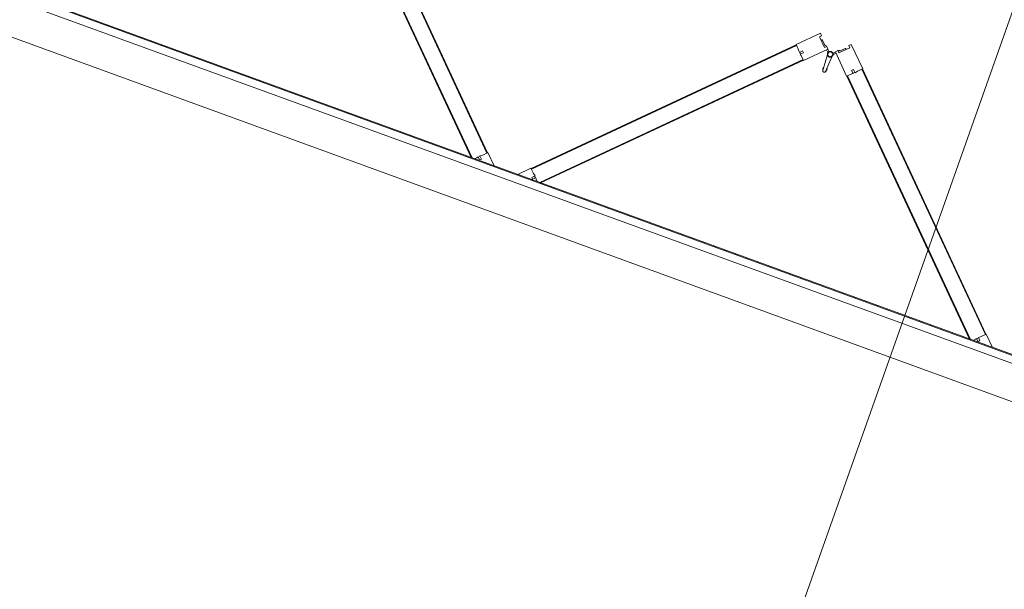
# Model space of a CAD drawing. Header units: millimetres. Extents: x 1512 to 2105, y 794 to 1149.
# Tile 173 of 256: x 1766.29 to 1769.08, y 1079.61 to 1081.22. Entities that reach past the tile are written whole.
import ezdxf

# ---------------------------------------------------------------- set-up
doc = ezdxf.new("R2010")
doc.units = ezdxf.units.MM
doc.layers.add('A-DOOR', color=31, linetype='Continuous', lineweight=9)
doc.layers.add('G-ANNO-SYMB', color=111, linetype='Continuous', lineweight=9)

# ---------------------------------------------------------------- blocks, each defined once
blk = doc.blocks.new('5-panel_Bi-fold_external_door_10806 - Type 1-V7-اول')
at = {"layer": 'A-DOOR'}
for p, q in [((-0.1205, 0.7449), (-0.1742, 0.6912)), ((-0.1148, 0.7393), (-0.1205, 0.7449)), ((-0.1198, 0.7343), (-0.1148, 0.7393)), ((-0.0957, 0.7103), (-0.1198, 0.7343)), ((-0.1103, 0.7284), (-0.112, 0.7266)), ((-0.1103, 0.7284), (-0.112, 0.7266)), ((-0.1103, 0.7284), (-0.112, 0.7266)), ((-0.097, 0.7173), (-0.1081, 0.7284)), ((-0.0281, 0.7343), (-0.0521, 0.7103)), ((-0.0397, 0.7284), (-0.0508, 0.7173)), ((-0.0358, 0.7266), (-0.0376, 0.7284)), ((-0.0358, 0.7266), (-0.0376, 0.7284)), ((-0.0358, 0.7266), (-0.0376, 0.7284)), ((-0.0274, 0.7449), (-0.033, 0.7393)), ((-0.033, 0.7393), (-0.0281, 0.7343)), ((0.0264, 0.6912), (-0.0274, 0.7449)), ((-0.1389, 0.6558), (-0.0851, 0.7096)), ((-0.0908, 0.7153), (-0.0957, 0.7103)), ((-0.0909, 0.7151), (-0.0924, 0.7165)), ((-0.0851, 0.7096), (-0.0908, 0.7153)), ((-0.0879, 0.7068), (-0.0837, 0.7025)), ((-0.0797, 0.7039), (-0.0853, 0.7094)), ((-0.0625, 0.7094), (-0.0681, 0.7039)), ((-0.0674, 0.7031), (-0.0676, 0.7033)), ((-0.0674, 0.7031), (-0.0676, 0.7033)), ((-0.0674, 0.7031), (-0.0676, 0.7033)), ((-0.0674, 0.7031), (-0.0676, 0.7033)), ((-0.0674, 0.7031), (-0.0676, 0.7033)), ((-0.0674, 0.7031), (-0.0676, 0.7033)), ((-0.0674, 0.7031), (-0.0676, 0.7033)), ((-0.0674, 0.7031), (-0.0676, 0.7033)), ((-0.0674, 0.7031), (-0.0676, 0.7033)), ((-0.0642, 0.7025), (-0.0599, 0.7068)), ((-0.0571, 0.7153), (-0.0627, 0.7096)), ((-0.0627, 0.7096), (-0.009, 0.6558)), ((-0.0521, 0.7103), (-0.0571, 0.7153)), ((-0.0554, 0.7165), (-0.0569, 0.7151)), ((-1.4789, 0.6891), (-0.8926, 0.1027)), ((-1.4775, 0.6905), (-0.8912, 0.1042)), ((-0.7598, 0.1042), (-0.1735, 0.6905)), ((-0.7584, 0.1027), (-0.1721, 0.6891)), ((-0.1742, 0.6912), (-0.1627, 0.6797)), ((-0.1735, 0.6905), (-0.1721, 0.6891)), ((-0.1627, 0.6797), (-0.158, 0.6731)), ((-0.158, 0.6731), (-0.1507, 0.6804)), ((-0.1571, 0.6741), (-0.1528, 0.6698)), ((-0.1464, 0.6762), (-0.1536, 0.6691)), ((-0.1507, 0.6804), (-0.1464, 0.6762)), ((-0.0812, 0.695), (-0.0779, 0.648)), ((-0.0699, 0.648), (-0.0666, 0.695)), ((-0.0014, 0.6762), (0.0029, 0.6804)), ((0.0057, 0.6691), (-0.0014, 0.6762)), ((0.0029, 0.6804), (0.0102, 0.6731)), ((0.005, 0.6698), (0.0092, 0.6741)), ((0.0102, 0.6731), (0.0148, 0.6797)), ((0.0148, 0.6797), (0.0264, 0.6912)), ((0.0243, 0.6891), (0.0257, 0.6905)), ((0.0243, 0.6891), (0.6106, 0.1027)), ((0.0257, 0.6905), (0.612, 0.1042)), ((-1.5114, 0.6566), (-0.9303, 0.0755)), ((-1.51, 0.658), (-0.9275, 0.0755)), ((-0.7235, 0.0755), (-0.141, 0.658)), ((-0.7207, 0.0755), (-0.1396, 0.6566)), ((-0.1536, 0.6691), (-0.15, 0.667)), ((-0.15, 0.667), (-0.1389, 0.6558)), ((-0.141, 0.658), (-0.1396, 0.6566)), ((-0.0796, 0.6523), (-0.0777, 0.647)), ((-0.0796, 0.6523), (-0.0779, 0.648)), ((-0.0777, 0.647), (-0.0796, 0.6523)), ((-0.0777, 0.647), (-0.0778, 0.6474)), ((-0.0701, 0.647), (-0.0683, 0.6523)), ((-0.0683, 0.6523), (-0.0701, 0.647)), ((-0.0701, 0.647), (-0.07, 0.6474)), ((-0.0683, 0.6523), (-0.0699, 0.648)), ((-0.009, 0.6558), (0.0022, 0.667)), ((-0.0083, 0.6566), (-0.0069, 0.658)), ((-0.0083, 0.6566), (0.5728, 0.0755)), ((-0.0069, 0.658), (0.5757, 0.0755)), ((0.0022, 0.667), (0.0057, 0.6691)), ((-0.9126, 0.0842), (-0.9147, 0.0807)), ((-0.9055, 0.0771), (-0.9126, 0.0842)), ((-0.9076, 0.0877), (-0.9118, 0.0835)), ((-0.902, 0.0933), (-0.9086, 0.0887)), ((-0.9086, 0.0887), (-0.9012, 0.0814)), ((-0.8905, 0.1049), (-0.902, 0.0933)), ((-0.8912, 0.1042), (-0.8926, 0.1027)), ((-0.861, 0.0755), (-0.8905, 0.1049)), ((-0.7605, 0.1049), (-0.7899, 0.0755)), ((-0.749, 0.0933), (-0.7605, 0.1049)), ((-0.7584, 0.1027), (-0.7598, 0.1042)), ((-0.7498, 0.0814), (-0.7424, 0.0887)), ((-0.7424, 0.0887), (-0.749, 0.0933)), ((-0.7384, 0.0842), (-0.7455, 0.0771)), ((-0.7391, 0.0835), (-0.7434, 0.0877)), ((-0.7363, 0.0807), (-0.7384, 0.0842)), ((0.5906, 0.0842), (0.5885, 0.0807)), ((0.5977, 0.0771), (0.5906, 0.0842)), ((0.5956, 0.0877), (0.5913, 0.0835)), ((0.6012, 0.0933), (0.5946, 0.0887)), ((0.5946, 0.0887), (0.6019, 0.0814)), ((0.6127, 0.1049), (0.6012, 0.0933)), ((0.612, 0.1042), (0.6106, 0.1027)), ((0.6421, 0.0755), (0.6127, 0.1049)), ((2.581, 0.0759), (-2.331, 0.0759)), ((2.581, 0.0737), (-2.331, 0.0737)), ((-0.9147, 0.0807), (-0.9199, 0.0755)), ((-0.9012, 0.0814), (-0.9055, 0.0771)), ((-0.7455, 0.0771), (-0.7498, 0.0814)), ((-0.7311, 0.0755), (-0.7363, 0.0807)), ((0.5885, 0.0807), (0.5833, 0.0755)), ((0.6019, 0.0814), (0.5977, 0.0771)), ((-2.331, 0.0516), (2.581, 0.0516)), ((-2.331, -0.05), (2.581, -0.05))]:
    blk.add_line(p, q, dxfattribs=at)
at = {"layer": 'A-DOOR', "flags": 128}
for points in [[(-0.0739, 0.7063), (-0.0742, 0.7063), (-0.0746, 0.7063), (-0.0749, 0.7063), (-0.0752, 0.7062), (-0.0755, 0.7062), (-0.0758, 0.7061), (-0.0761, 0.706), (-0.0764, 0.7059), (-0.0767, 0.7058), (-0.077, 0.7057), (-0.0773, 0.7056), (-0.0776, 0.7054), (-0.0779, 0.7053), (-0.0782, 0.7051), (-0.0784, 0.7049), (-0.0787, 0.7048), (-0.0789, 0.7046), (-0.0792, 0.7044), (-0.0794, 0.7041), (-0.0797, 0.7039), (-0.0799, 0.7037), (-0.0801, 0.7034), (-0.0803, 0.7032), (-0.0805, 0.7029), (-0.0806, 0.7027), (-0.0808, 0.7024), (-0.081, 0.7021), (-0.0811, 0.7018), (-0.0812, 0.7015), (-0.0814, 0.7012), (-0.0815, 0.7009), (-0.0816, 0.7006), (-0.0817, 0.7003), (-0.0817, 0.7), (-0.0818, 0.6997), (-0.0818, 0.6994), (-0.0819, 0.6991), (-0.0819, 0.6987), (-0.0819, 0.6984), (-0.0819, 0.6981), (-0.0819, 0.6978), (-0.0819, 0.6975), (-0.0818, 0.6972), (-0.0818, 0.6968), (-0.0817, 0.6965), (-0.0816, 0.6962), (-0.0815, 0.6959), (-0.0814, 0.6956), (-0.0813, 0.6953), (-0.0812, 0.695), (-0.0811, 0.6947), (-0.0809, 0.6944), (-0.0807, 0.6942), (-0.0806, 0.6939), (-0.0804, 0.6936), (-0.0802, 0.6934), (-0.08, 0.6931), (-0.0798, 0.6929), (-0.0796, 0.6927), (-0.0793, 0.6924), (-0.0791, 0.6922), (-0.0788, 0.692), (-0.0786, 0.6918), (-0.0783, 0.6917), (-0.078, 0.6915), (-0.0778, 0.6913), (-0.0775, 0.6912), (-0.0772, 0.691)], [(-0.0739, 0.7063), (-0.0742, 0.7063), (-0.0746, 0.7063), (-0.0749, 0.7063), (-0.0752, 0.7062), (-0.0755, 0.7062), (-0.0758, 0.7061), (-0.0761, 0.706), (-0.0764, 0.7059), (-0.0767, 0.7058), (-0.077, 0.7057), (-0.0773, 0.7056), (-0.0776, 0.7054), (-0.0779, 0.7053), (-0.0782, 0.7051), (-0.0784, 0.7049), (-0.0787, 0.7048), (-0.0789, 0.7046), (-0.0792, 0.7044), (-0.0794, 0.7041), (-0.0797, 0.7039), (-0.0799, 0.7037), (-0.0801, 0.7034), (-0.0803, 0.7032), (-0.0805, 0.7029), (-0.0806, 0.7027), (-0.0808, 0.7024), (-0.081, 0.7021), (-0.0811, 0.7018), (-0.0812, 0.7015), (-0.0814, 0.7012), (-0.0815, 0.7009), (-0.0816, 0.7006), (-0.0817, 0.7003), (-0.0817, 0.7), (-0.0818, 0.6997), (-0.0818, 0.6994), (-0.0819, 0.6991), (-0.0819, 0.6987), (-0.0819, 0.6984), (-0.0819, 0.6981), (-0.0819, 0.6978), (-0.0819, 0.6975), (-0.0818, 0.6972), (-0.0818, 0.6968), (-0.0817, 0.6965), (-0.0816, 0.6962), (-0.0815, 0.6959), (-0.0814, 0.6956), (-0.0813, 0.6953), (-0.0812, 0.695), (-0.0811, 0.6947), (-0.0809, 0.6944), (-0.0807, 0.6942), (-0.0806, 0.6939), (-0.0804, 0.6936), (-0.0802, 0.6934), (-0.08, 0.6931), (-0.0798, 0.6929), (-0.0796, 0.6927), (-0.0793, 0.6924), (-0.0791, 0.6922), (-0.0788, 0.692), (-0.0786, 0.6918), (-0.0783, 0.6917), (-0.078, 0.6915), (-0.0778, 0.6913), (-0.0775, 0.6912), (-0.0772, 0.691), (-0.0769, 0.6909), (-0.0766, 0.6908), (-0.0763, 0.6907), (-0.076, 0.6906), (-0.0757, 0.6905), (-0.0754, 0.6905), (-0.075, 0.6904), (-0.0747, 0.6904), (-0.0744, 0.6904), (-0.0741, 0.6903), (-0.0739, 0.6903)], [(-0.0739, 0.7063), (-0.0742, 0.7063), (-0.0746, 0.7063), (-0.0749, 0.7063), (-0.0752, 0.7062), (-0.0755, 0.7062), (-0.0758, 0.7061), (-0.0761, 0.706), (-0.0764, 0.7059), (-0.0767, 0.7058), (-0.077, 0.7057), (-0.0773, 0.7056), (-0.0776, 0.7054), (-0.0779, 0.7053), (-0.0782, 0.7051), (-0.0784, 0.7049), (-0.0787, 0.7048), (-0.0789, 0.7046), (-0.0792, 0.7044), (-0.0794, 0.7041), (-0.0797, 0.7039), (-0.0799, 0.7037), (-0.0801, 0.7034), (-0.0803, 0.7032), (-0.0805, 0.7029), (-0.0806, 0.7027), (-0.0808, 0.7024), (-0.081, 0.7021), (-0.0811, 0.7018), (-0.0812, 0.7015), (-0.0814, 0.7012), (-0.0815, 0.7009), (-0.0816, 0.7006), (-0.0817, 0.7003), (-0.0817, 0.7), (-0.0818, 0.6997), (-0.0818, 0.6994), (-0.0819, 0.6991), (-0.0819, 0.6987), (-0.0819, 0.6984), (-0.0819, 0.6981), (-0.0819, 0.6978), (-0.0819, 0.6975), (-0.0818, 0.6972), (-0.0818, 0.6968), (-0.0817, 0.6965), (-0.0816, 0.6962), (-0.0815, 0.6959), (-0.0814, 0.6956), (-0.0813, 0.6953), (-0.0812, 0.695), (-0.0811, 0.6947), (-0.0809, 0.6944), (-0.0807, 0.6942), (-0.0806, 0.6939), (-0.0804, 0.6936), (-0.0802, 0.6934), (-0.08, 0.6931), (-0.0798, 0.6929), (-0.0796, 0.6927), (-0.0793, 0.6924), (-0.0791, 0.6922), (-0.0788, 0.692), (-0.0786, 0.6918), (-0.0783, 0.6917), (-0.078, 0.6915), (-0.0778, 0.6913), (-0.0775, 0.6912), (-0.0772, 0.691)], [(-0.0739, 0.7063), (-0.0742, 0.7063), (-0.0746, 0.7063), (-0.0749, 0.7063), (-0.0752, 0.7062), (-0.0755, 0.7062), (-0.0758, 0.7061), (-0.0761, 0.706), (-0.0764, 0.7059), (-0.0767, 0.7058), (-0.077, 0.7057), (-0.0773, 0.7056), (-0.0776, 0.7054), (-0.0779, 0.7053), (-0.0782, 0.7051), (-0.0784, 0.7049), (-0.0787, 0.7048), (-0.0789, 0.7046), (-0.0792, 0.7044), (-0.0794, 0.7041), (-0.0797, 0.7039), (-0.0799, 0.7037), (-0.0801, 0.7034), (-0.0803, 0.7032), (-0.0805, 0.7029), (-0.0806, 0.7027), (-0.0808, 0.7024), (-0.081, 0.7021), (-0.0811, 0.7018), (-0.0812, 0.7015), (-0.0814, 0.7012), (-0.0815, 0.7009), (-0.0816, 0.7006), (-0.0817, 0.7003), (-0.0817, 0.7), (-0.0818, 0.6997), (-0.0818, 0.6994), (-0.0819, 0.6991), (-0.0819, 0.6987), (-0.0819, 0.6984), (-0.0819, 0.6981), (-0.0819, 0.6978), (-0.0819, 0.6975), (-0.0818, 0.6972), (-0.0818, 0.6968), (-0.0817, 0.6965), (-0.0816, 0.6962), (-0.0815, 0.6959), (-0.0814, 0.6956), (-0.0813, 0.6953), (-0.0812, 0.695), (-0.0811, 0.6947), (-0.0809, 0.6944), (-0.0807, 0.6942), (-0.0806, 0.6939), (-0.0804, 0.6936), (-0.0802, 0.6934), (-0.08, 0.6931), (-0.0798, 0.6929), (-0.0796, 0.6927), (-0.0793, 0.6924), (-0.0791, 0.6922), (-0.0788, 0.692), (-0.0786, 0.6918), (-0.0783, 0.6917), (-0.078, 0.6915), (-0.0778, 0.6913), (-0.0775, 0.6912), (-0.0772, 0.691)], [(-0.0739, 0.7063), (-0.0742, 0.7063), (-0.0746, 0.7063), (-0.0749, 0.7063), (-0.0752, 0.7062), (-0.0755, 0.7062), (-0.0758, 0.7061), (-0.0761, 0.706), (-0.0764, 0.7059), (-0.0767, 0.7058), (-0.077, 0.7057), (-0.0773, 0.7056), (-0.0776, 0.7054), (-0.0779, 0.7053), (-0.0782, 0.7051), (-0.0784, 0.7049), (-0.0787, 0.7048), (-0.0789, 0.7046), (-0.0792, 0.7044), (-0.0794, 0.7041), (-0.0797, 0.7039), (-0.0799, 0.7037), (-0.0801, 0.7034), (-0.0803, 0.7032), (-0.0805, 0.7029), (-0.0806, 0.7027), (-0.0808, 0.7024), (-0.081, 0.7021), (-0.0811, 0.7018), (-0.0812, 0.7015), (-0.0814, 0.7012), (-0.0815, 0.7009), (-0.0816, 0.7006), (-0.0817, 0.7003), (-0.0817, 0.7), (-0.0818, 0.6997), (-0.0818, 0.6994), (-0.0819, 0.6991), (-0.0819, 0.6987), (-0.0819, 0.6984), (-0.0819, 0.6981), (-0.0819, 0.6978), (-0.0819, 0.6975), (-0.0818, 0.6972), (-0.0818, 0.6968), (-0.0817, 0.6965), (-0.0816, 0.6962), (-0.0815, 0.6959), (-0.0814, 0.6956), (-0.0813, 0.6953), (-0.0812, 0.695), (-0.0811, 0.6947), (-0.0809, 0.6944), (-0.0807, 0.6942), (-0.0806, 0.6939), (-0.0804, 0.6936), (-0.0802, 0.6934), (-0.08, 0.6931), (-0.0798, 0.6929), (-0.0796, 0.6927), (-0.0793, 0.6924), (-0.0791, 0.6922), (-0.0788, 0.692), (-0.0786, 0.6918), (-0.0783, 0.6917), (-0.078, 0.6915), (-0.0778, 0.6913), (-0.0775, 0.6912), (-0.0772, 0.691)], [(-0.0808, 0.7024), (-0.081, 0.7021), (-0.0811, 0.7018), (-0.0812, 0.7015), (-0.0814, 0.7012), (-0.0815, 0.7009), (-0.0816, 0.7006), (-0.0817, 0.7003), (-0.0817, 0.7), (-0.0818, 0.6997), (-0.0818, 0.6994), (-0.0819, 0.6991), (-0.0819, 0.6987), (-0.0819, 0.6984), (-0.0819, 0.6981), (-0.0819, 0.6978), (-0.0819, 0.6975), (-0.0818, 0.6972), (-0.0818, 0.6968), (-0.0817, 0.6965), (-0.0816, 0.6962), (-0.0815, 0.6959), (-0.0814, 0.6956), (-0.0813, 0.6953)], [(-0.081, 0.7021), (-0.0811, 0.7018), (-0.0812, 0.7015), (-0.0814, 0.7012), (-0.0815, 0.7009), (-0.0816, 0.7006), (-0.0817, 0.7003), (-0.0817, 0.7), (-0.0818, 0.6997), (-0.0818, 0.6994), (-0.0819, 0.6991), (-0.0819, 0.6987), (-0.0819, 0.6984), (-0.0819, 0.6981), (-0.0819, 0.6978), (-0.0819, 0.6975), (-0.0818, 0.6972), (-0.0818, 0.6968), (-0.0817, 0.6965), (-0.0816, 0.6962), (-0.0815, 0.6959), (-0.0814, 0.6956), (-0.0813, 0.6953)], [(-0.081, 0.7021), (-0.0811, 0.7018), (-0.0812, 0.7015), (-0.0814, 0.7012), (-0.0815, 0.7009), (-0.0816, 0.7006), (-0.0817, 0.7003), (-0.0817, 0.7), (-0.0818, 0.6997), (-0.0818, 0.6994), (-0.0819, 0.6991), (-0.0819, 0.6987), (-0.0819, 0.6984), (-0.0819, 0.6981), (-0.0819, 0.6978), (-0.0819, 0.6975), (-0.0818, 0.6972), (-0.0818, 0.6968), (-0.0817, 0.6965), (-0.0816, 0.6962), (-0.0815, 0.6959), (-0.0814, 0.6956), (-0.0813, 0.6953)], [(-0.081, 0.7021), (-0.0811, 0.7018), (-0.0812, 0.7015), (-0.0814, 0.7012), (-0.0815, 0.7009), (-0.0816, 0.7006), (-0.0817, 0.7003), (-0.0817, 0.7), (-0.0818, 0.6997), (-0.0818, 0.6994), (-0.0819, 0.6991), (-0.0819, 0.6987), (-0.0819, 0.6984), (-0.0819, 0.6981), (-0.0819, 0.6978), (-0.0819, 0.6975), (-0.0818, 0.6972), (-0.0818, 0.6968), (-0.0817, 0.6965), (-0.0816, 0.6962), (-0.0815, 0.6959), (-0.0814, 0.6956), (-0.0813, 0.6953)], [(-0.081, 0.7021), (-0.0811, 0.7018), (-0.0812, 0.7015), (-0.0814, 0.7012), (-0.0815, 0.7009), (-0.0816, 0.7006), (-0.0817, 0.7003), (-0.0817, 0.7), (-0.0818, 0.6997), (-0.0818, 0.6994), (-0.0819, 0.6991), (-0.0819, 0.6987), (-0.0819, 0.6984), (-0.0819, 0.6981), (-0.0819, 0.6978), (-0.0819, 0.6975), (-0.0818, 0.6972), (-0.0818, 0.6968), (-0.0817, 0.6965), (-0.0816, 0.6962), (-0.0815, 0.6959), (-0.0814, 0.6956), (-0.0813, 0.6953)], [(-0.081, 0.7021), (-0.0811, 0.7018), (-0.0812, 0.7015), (-0.0814, 0.7012), (-0.0815, 0.7009), (-0.0816, 0.7006), (-0.0817, 0.7003), (-0.0817, 0.7), (-0.0818, 0.6997), (-0.0818, 0.6994), (-0.0819, 0.6991), (-0.0819, 0.6987), (-0.0819, 0.6984), (-0.0819, 0.6981), (-0.0819, 0.6978), (-0.0819, 0.6975), (-0.0818, 0.6972), (-0.0818, 0.6968), (-0.0817, 0.6965), (-0.0816, 0.6962), (-0.0815, 0.6959), (-0.0814, 0.6956), (-0.0813, 0.6953)], [(-0.081, 0.7021), (-0.0811, 0.7018), (-0.0812, 0.7015), (-0.0814, 0.7012), (-0.0815, 0.7009), (-0.0816, 0.7006), (-0.0817, 0.7003), (-0.0817, 0.7), (-0.0818, 0.6997), (-0.0818, 0.6994), (-0.0819, 0.6991), (-0.0819, 0.6987), (-0.0819, 0.6984), (-0.0819, 0.6981), (-0.0819, 0.6978), (-0.0819, 0.6975), (-0.0818, 0.6972), (-0.0818, 0.6968), (-0.0817, 0.6965), (-0.0816, 0.6962), (-0.0815, 0.6959), (-0.0814, 0.6956), (-0.0813, 0.6953)], [(-0.081, 0.7021), (-0.0811, 0.7018), (-0.0812, 0.7015), (-0.0814, 0.7012), (-0.0815, 0.7009), (-0.0816, 0.7006), (-0.0817, 0.7003), (-0.0817, 0.7), (-0.0818, 0.6997), (-0.0818, 0.6994), (-0.0819, 0.6991), (-0.0819, 0.6987), (-0.0819, 0.6984), (-0.0819, 0.6981), (-0.0819, 0.6978), (-0.0819, 0.6975), (-0.0818, 0.6972), (-0.0818, 0.6968), (-0.0817, 0.6965), (-0.0816, 0.6962), (-0.0815, 0.6959), (-0.0814, 0.6956), (-0.0813, 0.6953)], [(-0.081, 0.7021), (-0.0811, 0.7018), (-0.0812, 0.7015), (-0.0814, 0.7012), (-0.0815, 0.7009), (-0.0816, 0.7006), (-0.0817, 0.7003), (-0.0817, 0.7), (-0.0818, 0.6997), (-0.0818, 0.6994), (-0.0819, 0.6991), (-0.0819, 0.6987), (-0.0819, 0.6984), (-0.0819, 0.6981), (-0.0819, 0.6978), (-0.0819, 0.6975), (-0.0818, 0.6972), (-0.0818, 0.6968), (-0.0817, 0.6965), (-0.0816, 0.6962), (-0.0815, 0.6959), (-0.0814, 0.6956), (-0.0813, 0.6953)], [(-0.0742, 0.7063), (-0.0746, 0.7063), (-0.0749, 0.7063), (-0.0752, 0.7062), (-0.0755, 0.7062), (-0.0758, 0.7061), (-0.0761, 0.706), (-0.0764, 0.7059), (-0.0767, 0.7058), (-0.077, 0.7057), (-0.0773, 0.7056), (-0.0776, 0.7054), (-0.0779, 0.7053), (-0.0782, 0.7051), (-0.0784, 0.7049), (-0.0787, 0.7048), (-0.0789, 0.7046), (-0.0792, 0.7044), (-0.0794, 0.7041), (-0.0797, 0.7039), (-0.0799, 0.7037), (-0.0801, 0.7034), (-0.0803, 0.7032), (-0.0805, 0.7029)], [(-0.0742, 0.7063), (-0.0746, 0.7063), (-0.0749, 0.7063), (-0.0752, 0.7062), (-0.0755, 0.7062), (-0.0758, 0.7061), (-0.0761, 0.706), (-0.0764, 0.7059), (-0.0767, 0.7058), (-0.077, 0.7057), (-0.0773, 0.7056), (-0.0776, 0.7054), (-0.0779, 0.7053), (-0.0782, 0.7051), (-0.0784, 0.7049), (-0.0787, 0.7048), (-0.0789, 0.7046), (-0.0792, 0.7044), (-0.0794, 0.7041), (-0.0797, 0.7039), (-0.0799, 0.7037), (-0.0801, 0.7034), (-0.0803, 0.7032), (-0.0805, 0.7029)], [(-0.0742, 0.7063), (-0.0746, 0.7063), (-0.0749, 0.7063), (-0.0752, 0.7062), (-0.0755, 0.7062), (-0.0758, 0.7061), (-0.0761, 0.706), (-0.0764, 0.7059), (-0.0767, 0.7058), (-0.077, 0.7057), (-0.0773, 0.7056), (-0.0776, 0.7054), (-0.0779, 0.7053), (-0.0782, 0.7051), (-0.0784, 0.7049), (-0.0787, 0.7048), (-0.0789, 0.7046), (-0.0792, 0.7044), (-0.0794, 0.7041), (-0.0797, 0.7039), (-0.0799, 0.7037), (-0.0801, 0.7034), (-0.0803, 0.7032), (-0.0805, 0.7029)], [(-0.0742, 0.7063), (-0.0746, 0.7063), (-0.0749, 0.7063), (-0.0752, 0.7062), (-0.0755, 0.7062), (-0.0758, 0.7061), (-0.0761, 0.706), (-0.0764, 0.7059), (-0.0767, 0.7058), (-0.077, 0.7057), (-0.0773, 0.7056), (-0.0776, 0.7054), (-0.0779, 0.7053), (-0.0782, 0.7051), (-0.0784, 0.7049), (-0.0787, 0.7048), (-0.0789, 0.7046), (-0.0792, 0.7044), (-0.0794, 0.7041), (-0.0797, 0.7039), (-0.0799, 0.7037), (-0.0801, 0.7034), (-0.0803, 0.7032), (-0.0805, 0.7029)], [(-0.0742, 0.7063), (-0.0746, 0.7063), (-0.0749, 0.7063), (-0.0752, 0.7062), (-0.0755, 0.7062), (-0.0758, 0.7061), (-0.0761, 0.706), (-0.0764, 0.7059), (-0.0767, 0.7058), (-0.077, 0.7057), (-0.0773, 0.7056), (-0.0776, 0.7054), (-0.0779, 0.7053), (-0.0782, 0.7051), (-0.0784, 0.7049), (-0.0787, 0.7048), (-0.0789, 0.7046), (-0.0792, 0.7044), (-0.0794, 0.7041), (-0.0797, 0.7039), (-0.0799, 0.7037), (-0.0801, 0.7034), (-0.0803, 0.7032), (-0.0805, 0.7029)], [(-0.0742, 0.7063), (-0.0746, 0.7063), (-0.0749, 0.7063), (-0.0752, 0.7062), (-0.0755, 0.7062), (-0.0758, 0.7061), (-0.0761, 0.706), (-0.0764, 0.7059), (-0.0767, 0.7058), (-0.077, 0.7057), (-0.0773, 0.7056), (-0.0776, 0.7054), (-0.0779, 0.7053), (-0.0782, 0.7051), (-0.0784, 0.7049), (-0.0787, 0.7048), (-0.0789, 0.7046), (-0.0792, 0.7044), (-0.0794, 0.7041), (-0.0797, 0.7039), (-0.0799, 0.7037), (-0.0801, 0.7034), (-0.0803, 0.7032), (-0.0805, 0.7029)], [(-0.0742, 0.7063), (-0.0746, 0.7063), (-0.0749, 0.7063), (-0.0752, 0.7062), (-0.0755, 0.7062), (-0.0758, 0.7061), (-0.0761, 0.706), (-0.0764, 0.7059), (-0.0767, 0.7058), (-0.077, 0.7057), (-0.0773, 0.7056), (-0.0776, 0.7054), (-0.0779, 0.7053), (-0.0782, 0.7051), (-0.0784, 0.7049), (-0.0787, 0.7048), (-0.0789, 0.7046), (-0.0792, 0.7044), (-0.0794, 0.7041), (-0.0797, 0.7039), (-0.0799, 0.7037), (-0.0801, 0.7034), (-0.0803, 0.7032), (-0.0805, 0.7029)], [(-0.0742, 0.7063), (-0.0746, 0.7063), (-0.0749, 0.7063), (-0.0752, 0.7062), (-0.0755, 0.7062), (-0.0758, 0.7061), (-0.0761, 0.706), (-0.0764, 0.7059), (-0.0767, 0.7058), (-0.077, 0.7057), (-0.0773, 0.7056), (-0.0776, 0.7054), (-0.0779, 0.7053), (-0.0782, 0.7051), (-0.0784, 0.7049), (-0.0787, 0.7048), (-0.0789, 0.7046), (-0.0792, 0.7044), (-0.0794, 0.7041), (-0.0797, 0.7039), (-0.0799, 0.7037), (-0.0801, 0.7034), (-0.0803, 0.7032), (-0.0805, 0.7029)], [(-0.0742, 0.7063), (-0.0746, 0.7063), (-0.0749, 0.7063), (-0.0752, 0.7062), (-0.0755, 0.7062), (-0.0758, 0.7061), (-0.0761, 0.706), (-0.0764, 0.7059), (-0.0767, 0.7058), (-0.077, 0.7057), (-0.0773, 0.7056), (-0.0776, 0.7054), (-0.0779, 0.7053), (-0.0782, 0.7051), (-0.0784, 0.7049), (-0.0787, 0.7048), (-0.0789, 0.7046), (-0.0792, 0.7044), (-0.0794, 0.7041), (-0.0797, 0.7039), (-0.0799, 0.7037), (-0.0801, 0.7034), (-0.0803, 0.7032), (-0.0805, 0.7029)], [(-0.0681, 0.7038), (-0.0683, 0.704), (-0.0685, 0.7042), (-0.0688, 0.7045), (-0.069, 0.7047), (-0.0693, 0.7048), (-0.0695, 0.705), (-0.0698, 0.7052), (-0.0701, 0.7054), (-0.0704, 0.7055), (-0.0706, 0.7056), (-0.0709, 0.7058), (-0.0712, 0.7059), (-0.0715, 0.706), (-0.0718, 0.7061), (-0.0722, 0.7061), (-0.0725, 0.7062), (-0.0728, 0.7063), (-0.0731, 0.7063), (-0.0734, 0.7063), (-0.0737, 0.7063), (-0.0739, 0.7063)], [(-0.0739, 0.6903), (-0.0736, 0.6903), (-0.0733, 0.6904), (-0.073, 0.6904), (-0.0726, 0.6904), (-0.0723, 0.6905), (-0.072, 0.6906), (-0.0717, 0.6907), (-0.0714, 0.6907), (-0.0711, 0.6909), (-0.0708, 0.691), (-0.0705, 0.6911), (-0.0702, 0.6912), (-0.0699, 0.6914), (-0.0697, 0.6916), (-0.0694, 0.6917), (-0.0691, 0.6919), (-0.0689, 0.6921), (-0.0686, 0.6923), (-0.0684, 0.6925), (-0.0682, 0.6928), (-0.068, 0.693), (-0.0677, 0.6932), (-0.0676, 0.6935), (-0.0674, 0.6938), (-0.0672, 0.694), (-0.067, 0.6943), (-0.0669, 0.6946), (-0.0667, 0.6949), (-0.0666, 0.6951), (-0.0665, 0.6954), (-0.0663, 0.6957), (-0.0663, 0.696), (-0.0662, 0.6964), (-0.0661, 0.6967), (-0.066, 0.697), (-0.066, 0.6973), (-0.0659, 0.6976), (-0.0659, 0.6979), (-0.0659, 0.6983), (-0.0659, 0.6986), (-0.0659, 0.6989), (-0.066, 0.6992), (-0.066, 0.6995), (-0.0661, 0.6998), (-0.0661, 0.7002), (-0.0662, 0.7005), (-0.0663, 0.7008), (-0.0664, 0.7011), (-0.0665, 0.7014), (-0.0666, 0.7017), (-0.0668, 0.702), (-0.0669, 0.7022), (-0.0671, 0.7025), (-0.0673, 0.7028), (-0.0674, 0.7031), (-0.0676, 0.7033), (-0.0678, 0.7036), (-0.0681, 0.7038), (-0.0683, 0.704), (-0.0685, 0.7042), (-0.0688, 0.7045), (-0.069, 0.7047), (-0.0693, 0.7048), (-0.0695, 0.705), (-0.0698, 0.7052), (-0.0701, 0.7054), (-0.0704, 0.7055), (-0.0706, 0.7056), (-0.0709, 0.7058), (-0.0712, 0.7059), (-0.0715, 0.706), (-0.0718, 0.7061), (-0.0722, 0.7061), (-0.0725, 0.7062), (-0.0728, 0.7063), (-0.0731, 0.7063), (-0.0734, 0.7063), (-0.0737, 0.7063), (-0.0739, 0.7063)], [(-0.0681, 0.7038), (-0.0683, 0.704), (-0.0685, 0.7042), (-0.0688, 0.7045), (-0.069, 0.7047), (-0.0693, 0.7048), (-0.0695, 0.705), (-0.0698, 0.7052), (-0.0701, 0.7054), (-0.0704, 0.7055), (-0.0706, 0.7056), (-0.0709, 0.7058), (-0.0712, 0.7059), (-0.0715, 0.706), (-0.0718, 0.7061), (-0.0722, 0.7061), (-0.0725, 0.7062), (-0.0728, 0.7063), (-0.0731, 0.7063), (-0.0734, 0.7063), (-0.0737, 0.7063), (-0.0739, 0.7063)], [(-0.0681, 0.7038), (-0.0683, 0.704), (-0.0685, 0.7042), (-0.0688, 0.7045), (-0.069, 0.7047), (-0.0693, 0.7048), (-0.0695, 0.705), (-0.0698, 0.7052), (-0.0701, 0.7054), (-0.0704, 0.7055), (-0.0706, 0.7056), (-0.0709, 0.7058), (-0.0712, 0.7059), (-0.0715, 0.706), (-0.0718, 0.7061), (-0.0722, 0.7061), (-0.0725, 0.7062), (-0.0728, 0.7063), (-0.0731, 0.7063), (-0.0734, 0.7063), (-0.0737, 0.7063), (-0.0739, 0.7063)], [(-0.0681, 0.7038), (-0.0683, 0.704), (-0.0685, 0.7042), (-0.0688, 0.7045), (-0.069, 0.7047), (-0.0693, 0.7048), (-0.0695, 0.705), (-0.0698, 0.7052), (-0.0701, 0.7054), (-0.0704, 0.7055), (-0.0706, 0.7056), (-0.0709, 0.7058), (-0.0712, 0.7059), (-0.0715, 0.706), (-0.0718, 0.7061), (-0.0722, 0.7061), (-0.0725, 0.7062), (-0.0728, 0.7063), (-0.0731, 0.7063), (-0.0734, 0.7063), (-0.0737, 0.7063), (-0.0739, 0.7063)], [(-0.0739, 0.6903), (-0.0736, 0.6903), (-0.0733, 0.6904), (-0.073, 0.6904), (-0.0726, 0.6904), (-0.0723, 0.6905), (-0.072, 0.6906), (-0.0717, 0.6907), (-0.0714, 0.6907), (-0.0711, 0.6909), (-0.0708, 0.691), (-0.0705, 0.6911), (-0.0702, 0.6912), (-0.0699, 0.6914), (-0.0697, 0.6916), (-0.0694, 0.6917), (-0.0691, 0.6919), (-0.0689, 0.6921), (-0.0686, 0.6923), (-0.0684, 0.6925), (-0.0682, 0.6928), (-0.068, 0.693), (-0.0677, 0.6932), (-0.0676, 0.6935), (-0.0674, 0.6938), (-0.0672, 0.694), (-0.067, 0.6943), (-0.0669, 0.6946), (-0.0667, 0.6949), (-0.0666, 0.6951), (-0.0665, 0.6954), (-0.0663, 0.6957), (-0.0663, 0.696), (-0.0662, 0.6964), (-0.0661, 0.6967), (-0.066, 0.697), (-0.066, 0.6973), (-0.0659, 0.6976), (-0.0659, 0.6979), (-0.0659, 0.6983), (-0.0659, 0.6986), (-0.0659, 0.6989), (-0.066, 0.6992), (-0.066, 0.6995), (-0.0661, 0.6998), (-0.0661, 0.7002), (-0.0662, 0.7005), (-0.0663, 0.7008), (-0.0664, 0.7011), (-0.0665, 0.7014), (-0.0666, 0.7017), (-0.0668, 0.702), (-0.0669, 0.7022), (-0.0671, 0.7025), (-0.0673, 0.7028), (-0.0674, 0.7031), (-0.0676, 0.7033)], [(-0.0739, 0.6903), (-0.0736, 0.6903), (-0.0733, 0.6904), (-0.073, 0.6904), (-0.0726, 0.6904), (-0.0723, 0.6905), (-0.072, 0.6906), (-0.0717, 0.6907), (-0.0714, 0.6907), (-0.0711, 0.6909), (-0.0708, 0.691), (-0.0705, 0.6911), (-0.0702, 0.6912), (-0.0699, 0.6914), (-0.0697, 0.6916), (-0.0694, 0.6917), (-0.0691, 0.6919), (-0.0689, 0.6921), (-0.0686, 0.6923), (-0.0684, 0.6925), (-0.0682, 0.6928), (-0.068, 0.693), (-0.0677, 0.6932), (-0.0676, 0.6935), (-0.0674, 0.6938), (-0.0672, 0.694), (-0.067, 0.6943), (-0.0669, 0.6946), (-0.0667, 0.6949), (-0.0666, 0.6951), (-0.0665, 0.6954), (-0.0663, 0.6957), (-0.0663, 0.696), (-0.0662, 0.6964), (-0.0661, 0.6967), (-0.066, 0.697), (-0.066, 0.6973), (-0.0659, 0.6976), (-0.0659, 0.6979), (-0.0659, 0.6983), (-0.0659, 0.6986), (-0.0659, 0.6989), (-0.066, 0.6992), (-0.066, 0.6995), (-0.0661, 0.6998), (-0.0661, 0.7002), (-0.0662, 0.7005), (-0.0663, 0.7008), (-0.0664, 0.7011), (-0.0665, 0.7014), (-0.0666, 0.7017), (-0.0668, 0.702), (-0.0669, 0.7022), (-0.0671, 0.7025), (-0.0673, 0.7028), (-0.0674, 0.7031), (-0.0676, 0.7033)], [(-0.0739, 0.6903), (-0.0736, 0.6903), (-0.0733, 0.6904), (-0.073, 0.6904), (-0.0726, 0.6904), (-0.0723, 0.6905), (-0.072, 0.6906), (-0.0717, 0.6907), (-0.0714, 0.6907), (-0.0711, 0.6909), (-0.0708, 0.691), (-0.0705, 0.6911), (-0.0702, 0.6912), (-0.0699, 0.6914), (-0.0697, 0.6916), (-0.0694, 0.6917), (-0.0691, 0.6919), (-0.0689, 0.6921), (-0.0686, 0.6923), (-0.0684, 0.6925), (-0.0682, 0.6928), (-0.068, 0.693), (-0.0677, 0.6932), (-0.0676, 0.6935), (-0.0674, 0.6938), (-0.0672, 0.694), (-0.067, 0.6943), (-0.0669, 0.6946), (-0.0667, 0.6949), (-0.0666, 0.6951), (-0.0665, 0.6954), (-0.0663, 0.6957), (-0.0663, 0.696), (-0.0662, 0.6964), (-0.0661, 0.6967), (-0.066, 0.697), (-0.066, 0.6973), (-0.0659, 0.6976), (-0.0659, 0.6979), (-0.0659, 0.6983), (-0.0659, 0.6986), (-0.0659, 0.6989), (-0.066, 0.6992), (-0.066, 0.6995), (-0.0661, 0.6998), (-0.0661, 0.7002), (-0.0662, 0.7005), (-0.0663, 0.7008), (-0.0664, 0.7011), (-0.0665, 0.7014), (-0.0666, 0.7017), (-0.0668, 0.702), (-0.0669, 0.7022), (-0.0671, 0.7025), (-0.0673, 0.7028), (-0.0674, 0.7031), (-0.0676, 0.7033)], [(-0.0739, 0.6903), (-0.0736, 0.6903), (-0.0733, 0.6904), (-0.073, 0.6904), (-0.0726, 0.6904), (-0.0723, 0.6905), (-0.072, 0.6906), (-0.0717, 0.6907), (-0.0714, 0.6907), (-0.0711, 0.6909), (-0.0708, 0.691), (-0.0705, 0.6911), (-0.0702, 0.6912), (-0.0699, 0.6914), (-0.0697, 0.6916), (-0.0694, 0.6917), (-0.0691, 0.6919), (-0.0689, 0.6921), (-0.0686, 0.6923), (-0.0684, 0.6925), (-0.0682, 0.6928), (-0.068, 0.693), (-0.0677, 0.6932), (-0.0676, 0.6935), (-0.0674, 0.6938), (-0.0672, 0.694), (-0.067, 0.6943), (-0.0669, 0.6946), (-0.0667, 0.6949), (-0.0666, 0.6951), (-0.0665, 0.6954), (-0.0663, 0.6957), (-0.0663, 0.696), (-0.0662, 0.6964), (-0.0661, 0.6967), (-0.066, 0.697), (-0.066, 0.6973), (-0.0659, 0.6976), (-0.0659, 0.6979), (-0.0659, 0.6983), (-0.0659, 0.6986), (-0.0659, 0.6989), (-0.066, 0.6992), (-0.066, 0.6995), (-0.0661, 0.6998), (-0.0661, 0.7002), (-0.0662, 0.7005), (-0.0663, 0.7008), (-0.0664, 0.7011), (-0.0665, 0.7014), (-0.0666, 0.7017), (-0.0668, 0.702), (-0.0669, 0.7022), (-0.0671, 0.7025), (-0.0673, 0.7028), (-0.0674, 0.7031), (-0.0676, 0.7033)], [(-0.0709, 0.7058), (-0.0712, 0.7059), (-0.0715, 0.706), (-0.0718, 0.7061), (-0.0722, 0.7061), (-0.0725, 0.7062), (-0.0728, 0.7063), (-0.0731, 0.7063), (-0.0734, 0.7063)], [(-0.0709, 0.7058), (-0.0712, 0.7059), (-0.0715, 0.706), (-0.0718, 0.7061), (-0.0722, 0.7061), (-0.0725, 0.7062), (-0.0728, 0.7063), (-0.0731, 0.7063), (-0.0734, 0.7063)], [(-0.0709, 0.7058), (-0.0712, 0.7059), (-0.0715, 0.706), (-0.0718, 0.7061), (-0.0722, 0.7061), (-0.0725, 0.7062), (-0.0728, 0.7063), (-0.0731, 0.7063), (-0.0734, 0.7063)], [(-0.0709, 0.7058), (-0.0712, 0.7059), (-0.0715, 0.706), (-0.0718, 0.7061), (-0.0722, 0.7061), (-0.0725, 0.7062), (-0.0728, 0.7063), (-0.0731, 0.7063), (-0.0734, 0.7063)], [(-0.0709, 0.7058), (-0.0712, 0.7059), (-0.0715, 0.706), (-0.0718, 0.7061), (-0.0722, 0.7061), (-0.0725, 0.7062), (-0.0728, 0.7063), (-0.0731, 0.7063), (-0.0734, 0.7063)], [(-0.0709, 0.7058), (-0.0712, 0.7059), (-0.0715, 0.706), (-0.0718, 0.7061), (-0.0722, 0.7061), (-0.0725, 0.7062), (-0.0728, 0.7063), (-0.0731, 0.7063), (-0.0734, 0.7063)], [(-0.0709, 0.7058), (-0.0712, 0.7059), (-0.0715, 0.706), (-0.0718, 0.7061), (-0.0722, 0.7061), (-0.0725, 0.7062), (-0.0728, 0.7063), (-0.0731, 0.7063), (-0.0734, 0.7063)], [(-0.0709, 0.7058), (-0.0712, 0.7059), (-0.0715, 0.706), (-0.0718, 0.7061), (-0.0722, 0.7061), (-0.0725, 0.7062), (-0.0728, 0.7063), (-0.0731, 0.7063), (-0.0734, 0.7063)], [(-0.0709, 0.7058), (-0.0712, 0.7059), (-0.0715, 0.706), (-0.0718, 0.7061), (-0.0722, 0.7061), (-0.0725, 0.7062), (-0.0728, 0.7063), (-0.0731, 0.7063), (-0.0734, 0.7063)], [(-0.0681, 0.7038), (-0.0683, 0.704), (-0.0685, 0.7042), (-0.0688, 0.7045), (-0.069, 0.7047), (-0.0693, 0.7048), (-0.0695, 0.705), (-0.0698, 0.7052), (-0.0701, 0.7054), (-0.0704, 0.7055), (-0.0706, 0.7056)], [(-0.0681, 0.7038), (-0.0683, 0.704), (-0.0685, 0.7042), (-0.0688, 0.7045), (-0.069, 0.7047), (-0.0693, 0.7048), (-0.0695, 0.705), (-0.0698, 0.7052), (-0.0701, 0.7054), (-0.0704, 0.7055), (-0.0706, 0.7056)], [(-0.0681, 0.7038), (-0.0683, 0.704), (-0.0685, 0.7042), (-0.0688, 0.7045), (-0.069, 0.7047), (-0.0693, 0.7048), (-0.0695, 0.705), (-0.0698, 0.7052), (-0.0701, 0.7054), (-0.0704, 0.7055), (-0.0706, 0.7056)], [(-0.0681, 0.7038), (-0.0683, 0.704), (-0.0685, 0.7042), (-0.0688, 0.7045), (-0.069, 0.7047), (-0.0693, 0.7048), (-0.0695, 0.705), (-0.0698, 0.7052), (-0.0701, 0.7054), (-0.0704, 0.7055), (-0.0706, 0.7056)], [(-0.0681, 0.7038), (-0.0683, 0.704), (-0.0685, 0.7042), (-0.0688, 0.7045), (-0.069, 0.7047), (-0.0693, 0.7048), (-0.0695, 0.705), (-0.0698, 0.7052), (-0.0701, 0.7054), (-0.0704, 0.7055), (-0.0706, 0.7056)], [(-0.0681, 0.7038), (-0.0683, 0.704), (-0.0685, 0.7042), (-0.0688, 0.7045), (-0.069, 0.7047), (-0.0693, 0.7048), (-0.0695, 0.705), (-0.0698, 0.7052), (-0.0701, 0.7054), (-0.0704, 0.7055), (-0.0706, 0.7056)], [(-0.0681, 0.7038), (-0.0683, 0.704), (-0.0685, 0.7042), (-0.0688, 0.7045), (-0.069, 0.7047), (-0.0693, 0.7048), (-0.0695, 0.705), (-0.0698, 0.7052), (-0.0701, 0.7054), (-0.0704, 0.7055), (-0.0706, 0.7056)], [(-0.0681, 0.7038), (-0.0683, 0.704), (-0.0685, 0.7042), (-0.0688, 0.7045), (-0.069, 0.7047), (-0.0693, 0.7048), (-0.0695, 0.705), (-0.0698, 0.7052), (-0.0701, 0.7054), (-0.0704, 0.7055), (-0.0706, 0.7056)], [(-0.0681, 0.7038), (-0.0683, 0.704), (-0.0685, 0.7042), (-0.0688, 0.7045), (-0.069, 0.7047), (-0.0693, 0.7048), (-0.0695, 0.705), (-0.0698, 0.7052), (-0.0701, 0.7054), (-0.0704, 0.7055), (-0.0706, 0.7056)], [(-0.0665, 0.6954), (-0.0663, 0.6957), (-0.0663, 0.696), (-0.0662, 0.6964), (-0.0661, 0.6967), (-0.066, 0.697), (-0.066, 0.6973), (-0.0659, 0.6976), (-0.0659, 0.6979), (-0.0659, 0.6983), (-0.0659, 0.6986), (-0.0659, 0.6989), (-0.066, 0.6992), (-0.066, 0.6995), (-0.0661, 0.6998), (-0.0661, 0.7002), (-0.0662, 0.7005), (-0.0663, 0.7008), (-0.0664, 0.7011), (-0.0665, 0.7014), (-0.0666, 0.7017), (-0.0668, 0.702), (-0.0669, 0.7022), (-0.0671, 0.7025)], [(-0.0665, 0.6954), (-0.0663, 0.6957), (-0.0663, 0.696), (-0.0662, 0.6964), (-0.0661, 0.6967), (-0.066, 0.697), (-0.066, 0.6973), (-0.0659, 0.6976), (-0.0659, 0.6979), (-0.0659, 0.6983), (-0.0659, 0.6986), (-0.0659, 0.6989), (-0.066, 0.6992), (-0.066, 0.6995), (-0.0661, 0.6998), (-0.0661, 0.7002), (-0.0662, 0.7005), (-0.0663, 0.7008), (-0.0664, 0.7011), (-0.0665, 0.7014), (-0.0666, 0.7017), (-0.0668, 0.702)], [(-0.0665, 0.6954), (-0.0663, 0.6957), (-0.0663, 0.696), (-0.0662, 0.6964), (-0.0661, 0.6967), (-0.066, 0.697), (-0.066, 0.6973), (-0.0659, 0.6976), (-0.0659, 0.6979), (-0.0659, 0.6983), (-0.0659, 0.6986), (-0.0659, 0.6989), (-0.066, 0.6992), (-0.066, 0.6995), (-0.0661, 0.6998), (-0.0661, 0.7002), (-0.0662, 0.7005), (-0.0663, 0.7008), (-0.0664, 0.7011), (-0.0665, 0.7014), (-0.0666, 0.7017), (-0.0668, 0.702)], [(-0.0665, 0.6954), (-0.0663, 0.6957), (-0.0663, 0.696), (-0.0662, 0.6964), (-0.0661, 0.6967), (-0.066, 0.697), (-0.066, 0.6973), (-0.0659, 0.6976), (-0.0659, 0.6979), (-0.0659, 0.6983), (-0.0659, 0.6986), (-0.0659, 0.6989), (-0.066, 0.6992), (-0.066, 0.6995), (-0.0661, 0.6998), (-0.0661, 0.7002), (-0.0662, 0.7005), (-0.0663, 0.7008), (-0.0664, 0.7011), (-0.0665, 0.7014), (-0.0666, 0.7017), (-0.0668, 0.702)], [(-0.0665, 0.6954), (-0.0663, 0.6957), (-0.0663, 0.696), (-0.0662, 0.6964), (-0.0661, 0.6967), (-0.066, 0.697), (-0.066, 0.6973), (-0.0659, 0.6976), (-0.0659, 0.6979), (-0.0659, 0.6983), (-0.0659, 0.6986), (-0.0659, 0.6989), (-0.066, 0.6992), (-0.066, 0.6995), (-0.0661, 0.6998), (-0.0661, 0.7002), (-0.0662, 0.7005), (-0.0663, 0.7008), (-0.0664, 0.7011), (-0.0665, 0.7014), (-0.0666, 0.7017), (-0.0668, 0.702)], [(-0.0665, 0.6954), (-0.0663, 0.6957), (-0.0663, 0.696), (-0.0662, 0.6964), (-0.0661, 0.6967), (-0.066, 0.697), (-0.066, 0.6973), (-0.0659, 0.6976), (-0.0659, 0.6979), (-0.0659, 0.6983), (-0.0659, 0.6986), (-0.0659, 0.6989), (-0.066, 0.6992), (-0.066, 0.6995), (-0.0661, 0.6998), (-0.0661, 0.7002), (-0.0662, 0.7005), (-0.0663, 0.7008), (-0.0664, 0.7011), (-0.0665, 0.7014), (-0.0666, 0.7017), (-0.0668, 0.702)], [(-0.0665, 0.6954), (-0.0663, 0.6957), (-0.0663, 0.696), (-0.0662, 0.6964), (-0.0661, 0.6967), (-0.066, 0.697), (-0.066, 0.6973), (-0.0659, 0.6976), (-0.0659, 0.6979), (-0.0659, 0.6983), (-0.0659, 0.6986), (-0.0659, 0.6989), (-0.066, 0.6992), (-0.066, 0.6995), (-0.0661, 0.6998), (-0.0661, 0.7002), (-0.0662, 0.7005), (-0.0663, 0.7008), (-0.0664, 0.7011), (-0.0665, 0.7014), (-0.0666, 0.7017), (-0.0668, 0.702)], [(-0.0665, 0.6954), (-0.0663, 0.6957), (-0.0663, 0.696), (-0.0662, 0.6964), (-0.0661, 0.6967), (-0.066, 0.697), (-0.066, 0.6973), (-0.0659, 0.6976), (-0.0659, 0.6979), (-0.0659, 0.6983), (-0.0659, 0.6986), (-0.0659, 0.6989), (-0.066, 0.6992), (-0.066, 0.6995), (-0.0661, 0.6998), (-0.0661, 0.7002), (-0.0662, 0.7005), (-0.0663, 0.7008), (-0.0664, 0.7011), (-0.0665, 0.7014), (-0.0666, 0.7017), (-0.0668, 0.702)], [(-0.0665, 0.6954), (-0.0663, 0.6957), (-0.0663, 0.696), (-0.0662, 0.6964), (-0.0661, 0.6967), (-0.066, 0.697), (-0.066, 0.6973), (-0.0659, 0.6976), (-0.0659, 0.6979), (-0.0659, 0.6983), (-0.0659, 0.6986), (-0.0659, 0.6989), (-0.066, 0.6992), (-0.066, 0.6995), (-0.0661, 0.6998), (-0.0661, 0.7002), (-0.0662, 0.7005), (-0.0663, 0.7008), (-0.0664, 0.7011), (-0.0665, 0.7014), (-0.0666, 0.7017), (-0.0668, 0.702)], [(-0.0769, 0.6909), (-0.0766, 0.6908), (-0.0763, 0.6907), (-0.076, 0.6906), (-0.0757, 0.6905), (-0.0754, 0.6905), (-0.075, 0.6904), (-0.0747, 0.6904), (-0.0744, 0.6904), (-0.0741, 0.6903), (-0.0739, 0.6903)], [(-0.0769, 0.6909), (-0.0766, 0.6908), (-0.0763, 0.6907), (-0.076, 0.6906), (-0.0757, 0.6905), (-0.0754, 0.6905), (-0.075, 0.6904), (-0.0747, 0.6904), (-0.0744, 0.6904), (-0.0741, 0.6903), (-0.0739, 0.6903)], [(-0.0769, 0.6909), (-0.0766, 0.6908), (-0.0763, 0.6907), (-0.076, 0.6906), (-0.0757, 0.6905), (-0.0754, 0.6905), (-0.075, 0.6904), (-0.0747, 0.6904), (-0.0744, 0.6904), (-0.0741, 0.6903), (-0.0739, 0.6903)], [(-0.0769, 0.6909), (-0.0766, 0.6908), (-0.0763, 0.6907), (-0.076, 0.6906), (-0.0757, 0.6905), (-0.0754, 0.6905), (-0.075, 0.6904), (-0.0747, 0.6904), (-0.0744, 0.6904), (-0.0741, 0.6903), (-0.0739, 0.6903)]]:
    blk.add_lwpolyline(points, dxfattribs=at)
at = {"layer": 'A-DOOR'}
for centre, radius, start, end in [((-0.1092, 0.7273), 0.0015, 45, 135), ((-0.1092, 0.7273), 0.0015, 45, 135), ((-0.1092, 0.7273), 0.0015, 45, 135), ((-0.0386, 0.7273), 0.0015, 45, 135), ((-0.0386, 0.7273), 0.0015, 45, 135), ((-0.0386, 0.7273), 0.0015, 45, 135), ((-0.0956, 0.7187), 0.002, 225, 296.79), ((-0.0956, 0.7187), 0.002, 225, 268.074), ((-0.0956, 0.7187), 0.002, 225, 268.074), ((-0.0957, 0.7117), 0.001, 240, 285), ((-0.0957, 0.7117), 0.001, 240, 285), ((-0.0957, 0.7117), 0.001, 240, 285), ((-0.0938, 0.7151), 0.002, 45, 116.79), ((-0.0879, 0.6982), 0.00601, 0.5847, 45), ((-0.0879, 0.6982), 0.00601, 0.5847, 45), ((-0.0879, 0.6982), 0.00601, 0.5847, 45), ((-0.0739, 0.6983), 0.00801, 117.8469, 204.3781), ((-0.0739, 0.6983), 0.008, 118.4089, 241.5911), ((-0.0739, 0.6984), 0.00801, 136.7908, 180.5847), ((-0.0739, 0.6984), 0.00801, 136.7908, 180.5847), ((-0.0739, 0.6984), 0.00801, 136.7908, 180.5847), ((-0.0739, 0.6983), 0.008, 150, 167.5738), ((-0.0739, 0.6983), 0.007, 90, 270), ((-0.0739, 0.6983), 0.007, 150, 210), ((-0.0739, 0.6983), 0.007, 150, 210), ((-0.0739, 0.6983), 0.007, 150, 210), ((-0.0739, 0.6983), 0.007, 150, 210), ((-0.0739, 0.6983), 0.00801, 73.9595, 106.0405), ((-0.0739, 0.6983), 0.008, 90, 105.2946), ((-0.0739, 0.6983), 0.008, 74.7054, 90), ((-0.0739, 0.6983), 0.007, 270, 90), ((-0.0739, 0.6983), 0.00801, 335.6219, 62.1531), ((-0.0739, 0.6983), 0.008, 298.4089, 61.5911), ((-0.0739, 0.6984), 0.00801, 359.4153, 43.2092), ((-0.0739, 0.6984), 0.00801, 359.4153, 43.2092), ((-0.0739, 0.6984), 0.00801, 359.4153, 43.2092), ((-0.0739, 0.6983), 0.007, 330, 30), ((-0.0739, 0.6983), 0.007, 330, 30), ((-0.0739, 0.6983), 0.007, 330, 30), ((-0.0739, 0.6983), 0.007, 330, 30), ((-0.0739, 0.6983), 0.008, 12.4262, 30), ((-0.0599, 0.6982), 0.00601, 135, 179.4153), ((-0.0599, 0.6982), 0.00601, 135, 179.4153), ((-0.0599, 0.6982), 0.00601, 135, 179.4153), ((-0.054, 0.7151), 0.002, 63.21, 135), ((-0.054, 0.7151), 0.002, 91.926, 135), ((-0.054, 0.7151), 0.002, 91.926, 135), ((-0.0522, 0.7187), 0.002, 243.21, 315), ((-0.0522, 0.7187), 0.002, 243.21, 300.642), ((-0.0522, 0.7187), 0.002, 243.21, 300.642), ((-0.0521, 0.7117), 0.001, 255, 300), ((-0.0521, 0.7117), 0.001, 255, 300), ((-0.0521, 0.7117), 0.001, 255, 300), ((-0.0739, 0.6983), 0.008, 254.7054, 270), ((-0.0739, 0.6983), 0.008, 270, 285.2946), ((-0.0739, 0.6543), 0.00601, 141.4622, 199.4712), ((-0.0739, 0.6543), 0.00601, 141.4622, 199.4712), ((-0.0739, 0.6483), 0.004, 184.014, 355.986), ((-0.0739, 0.6483), 0.004, 199.4712, 340.5288), ((-0.0739, 0.6483), 0.004, 199.4712, 340.5288), ((-0.0739, 0.6543), 0.00601, 340.5288, 38.5378), ((-0.0739, 0.6543), 0.00601, 340.5288, 38.5378)]:
    blk.add_arc(centre, radius, start, end, dxfattribs=at)

msp = doc.modelspace()

# ---------------------------------------------------------------- linework, layer by layer
at = {"layer": 'G-ANNO-SYMB', "color": 1}
msp.add_line((1766.5624, 1074.0638), (1774.1898, 1095.6089), dxfattribs=at)

# ---------------------------------------------------------------- block references
at = {"layer": 'A-DOOR', "rotation": 339.9999999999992}
msp.add_blockref('5-panel_Bi-fold_external_door_10806 - Type 1-V7-اول', (1768.42, 1080.4445), dxfattribs=at)

doc.saveas('drawing.dxf')
